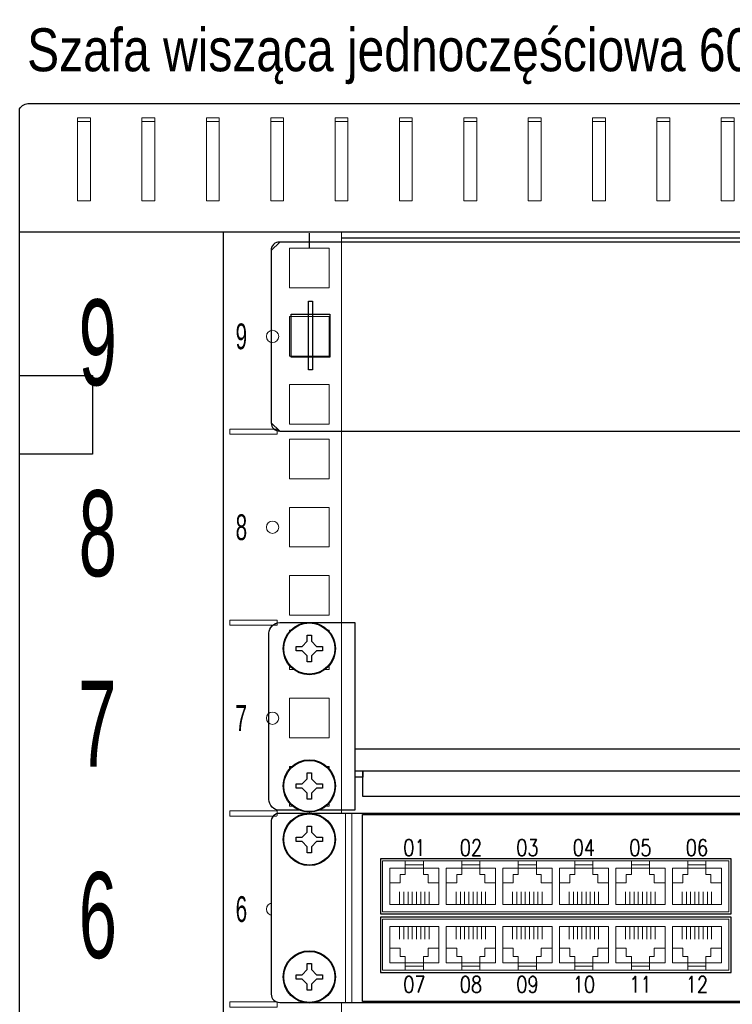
# Model space of a CAD drawing. Header units: millimetres. Extents: x 6880 to 8290, y 1205 to 1883.
# Tile 4 of 7: x 6880 to 7046, y 1654 to 1883. Entities that reach past the tile are written whole.
import ezdxf
from ezdxf.enums import TextEntityAlignment as Align

# ---------------------------------------------------------------- set-up
doc = ezdxf.new("R2010")
doc.units = ezdxf.units.MM
for name, color, linetype, lineweight in [('2DE_OBJ_BKT-pp', 7, 'Continuous', 25), ('2DE_OBJ_TXT', 7, 'Continuous', 15), ('2DE_TXT', 7, 'Continuous', 9), ('CP_DETAL', 7, 'Continuous', 9), ('CP_WIPEOUT', 7, 'Continuous', 15)]:
    doc.layers.add(name, color=color, linetype=linetype, lineweight=lineweight)
doc.styles.add('CP_ATTR', font='arial.ttf')
doc.styles.get("Standard").update_dxf_attribs({"font": 'ARIALN.TTF', "width": 0.8})
doc.styles.add('xES cctv$0$ROMANS', font='ROMANS.SHX', dxfattribs={"width": 0.75})

# ---------------------------------------------------------------- blocks, each defined once
blk = doc.blocks.new('2d_bkt_switchward_192_fcruk22')
blk.add_lwpolyline([(-6.9, -37.95), (-6.9, -37.95), (-6.9, -37.95), (-6.9, -37.95), (471.7, -37.95), (471.7, -37.95), (471.7, -37.95, 0.41425), (473.7, -35.95), (473.7, -35.95), (473.7, 4.05, 0.414021), (471.7, 6.05), (471.7, 6.05), (-6.9, 6.05, 0.457803), (-8.9, 4.05), (-8.9, 4.05), (-8.9, -36.05, 0.414214), (-6.9, -37.95), (-6.9, -37.95)], format="xyb")
for points in [[(-0.23, -7.71), (0.77, -7.71), (0.77, -23.71), (-0.23, -23.71)], [(-4.23, -10.71), (4.77, -10.71), (4.77, -20.71), (-4.23, -20.71)]]:
    blk.add_lwpolyline(points, close=True)
at = {"layer": 'CP_WIPEOUT'}
for p, q in [((-6.9, 6.05), (-8.9, 4.05)), ((-6.9, 6.05), (-6.9, 6.05)), ((471.7, 6.05), (-6.9, 6.05)), ((-8.9, 4.05), (-8.9, -36.05)), ((-8.9, -36.05), (-6.9, -37.95)), ((-6.9, -37.95), (471.7, -37.95))]:
    blk.add_line(p, q, dxfattribs=at)
at = {"linetype": 'ByBlock', "style": 'CP_ATTR', "flags": 1}
for tag in ['ARTICLE', 'PRODUCT-TYPE', 'PRODUCER', 'CHARACTER', 'OTHER']:
    blk.add_attdef(tag, text='', height=0.00005, dxfattribs=at).set_placement((0, 0), align=Align.MIDDLE_LEFT)
at = {"layer": '2DE_TXT', "lineweight": 0, "style": 'CP_ATTR', "width": 0.8}
for tag, p in [('NAME', (553.7, -8.55)), ('ORDER-NO', (553.7, -26.15))]:
    blk.add_attdef(tag, text='', height=12, dxfattribs=at).set_placement(p, align=Align.MIDDLE_LEFT)
blk = doc.blocks.new('2d_bkt_switchward_76_xa5uc2')
blk.add_line((67.5, 430.25), (67.5, 433.75))
blk.add_line((67.5, 430.25), (67.5, 433.75))
blk.add_lwpolyline([(0, 433.97), (0, 462.75, -0.291372), (2.25, 463.97), (597.75, 463.97, -0.254125), (600, 462.75), (600, 433.97), (0, 433.97)], format="xyb")
for points in [[(0, 30), (0, 433.97)], [(47.5, 30), (47.5, 433.97)], [(75, 432.72), (525, 432.72)], [(0, 400.62), (17, 400.62), (17, 382.32), (0, 382.32)]]:
    blk.add_lwpolyline(points)
at = {"layer": 'CP_DETAL'}
blk.add_line((67.5, 296.9), (67.5, 300.4), dxfattribs=at)
for points in [[(13.5, 459.76), (13.5, 460.65), (16.5, 460.65), (16.5, 459.76), (13.5, 459.76), (13.5, 441.27), (16.5, 441.27), (16.5, 459.76)], [(28.5, 459.76), (28.5, 460.65), (31.5, 460.65), (31.5, 459.76), (28.5, 459.76), (28.5, 441.27), (31.5, 441.27), (31.5, 459.76)], [(43.5, 459.76), (43.5, 460.65), (46.5, 460.65), (46.5, 459.76), (43.5, 459.76), (43.5, 441.27), (46.5, 441.27), (46.5, 459.76)], [(58.5, 459.76), (58.5, 460.65), (61.5, 460.65), (61.5, 459.76), (58.5, 459.76), (58.5, 441.27), (61.5, 441.27), (61.5, 459.76)], [(73.5, 459.76), (73.5, 460.65), (76.5, 460.65), (76.5, 459.76), (73.5, 459.76), (73.5, 441.27), (76.5, 441.27), (76.5, 459.76)], [(88.5, 459.76), (88.5, 460.65), (91.5, 460.65), (91.5, 459.76), (88.5, 459.76), (88.5, 441.27), (91.5, 441.27), (91.5, 459.76)], [(103.5, 459.76), (103.5, 460.65), (106.5, 460.65), (106.5, 459.76), (103.5, 459.76), (103.5, 441.27), (106.5, 441.27), (106.5, 459.76)], [(118.5, 459.76), (118.5, 460.65), (121.5, 460.65), (121.5, 459.76), (118.5, 459.76), (118.5, 441.27), (121.5, 441.27), (121.5, 459.76)], [(133.5, 459.76), (133.5, 460.65), (136.5, 460.65), (136.5, 459.76), (133.5, 459.76), (133.5, 441.27), (136.5, 441.27), (136.5, 459.76)], [(148.5, 459.76), (148.5, 460.65), (151.5, 460.65), (151.5, 459.76), (148.5, 459.76), (148.5, 441.27), (151.5, 441.27), (151.5, 459.76)], [(163.5, 459.76), (163.5, 460.65), (166.5, 460.65), (166.5, 459.76), (163.5, 459.76), (163.5, 441.27), (166.5, 441.27), (166.5, 459.76)], [(75, 30), (75, 433.97)], [(62.9, 421.05), (72.1, 421.05), (72.1, 430.25), (62.9, 430.25), (62.9, 421.05)], [(62.9, 405.17), (72.1, 405.17), (72.1, 414.37), (62.9, 414.37), (62.9, 405.17)], [(62.9, 389.3), (72.1, 389.3), (72.1, 398.5), (62.9, 398.5), (62.9, 389.3)], [(49.01, 388.15), (60.01, 388.15), (60.01, 386.95), (49.01, 386.95), (49.01, 388.15)], [(62.9, 376.6), (72.1, 376.6), (72.1, 385.8), (62.9, 385.8), (62.9, 376.6)], [(62.9, 360.72), (72.1, 360.72), (72.1, 369.92), (62.9, 369.92), (62.9, 360.72)], [(62.9, 344.85), (72.1, 344.85), (72.1, 354.05), (62.9, 354.05), (62.9, 344.85)], [(49.01, 343.7), (60.01, 343.7), (60.01, 342.5), (49.01, 342.5), (49.01, 343.7)], [(62.9, 332.15), (72.1, 332.15), (72.1, 341.35), (62.9, 341.35), (62.9, 332.15)], [(62.9, 316.27), (72.1, 316.27), (72.1, 325.47), (62.9, 325.47), (62.9, 316.27)], [(62.9, 300.4), (72.1, 300.4), (72.1, 309.6), (62.9, 309.6), (62.9, 300.4)], [(49.01, 299.25), (60.01, 299.25), (60.01, 298.05), (49.01, 298.05), (49.01, 299.25)], [(62.9, 287.7), (72.1, 287.7), (72.1, 296.9), (62.9, 296.9), (62.9, 287.7)], [(62.9, 271.82), (72.1, 271.82), (72.1, 281.02), (62.9, 281.02), (62.9, 271.82)], [(62.9, 255.95), (72.1, 255.95), (72.1, 265.15), (62.9, 265.15), (62.9, 255.95)], [(49.01, 254.8), (60.01, 254.8), (60.01, 253.6), (49.01, 253.6), (49.01, 254.8)]]:
    blk.add_lwpolyline(points, dxfattribs=at)
for centre in [(58.94, 409.74), (58.94, 365.29), (58.94, 320.84), (58.94, 276.39)]:
    blk.add_circle(centre, 1.43, dxfattribs=at)
at = {"linetype": 'ByBlock', "style": 'CP_ATTR', "flags": 9}
for tag in ['NAME', 'NUMBER', 'GROUP', 'ARTICLE', 'PRODUCT-TYPE', 'ORDER-NO', 'PRODUCER', 'VOLTAGE', 'POWER', 'CHARACTER', 'OTHER', 'DIMS', 'MATERIAL', 'IP', 'WEIGHT']:
    blk.add_attdef(tag, text='', height=0.00005, dxfattribs=at).set_placement((67.27, 38.56), align=Align.MIDDLE_LEFT)
at = {"layer": '2DE_OBJ_TXT', "linetype": 'Continuous', "width": 0.7}
for s, p in [('9', (13.74, 398.35)), ('8', (13.76, 353.9)), ('7', (13.6, 309.56)), ('6', (13.76, 265))]:
    blk.add_text(s, height=20, dxfattribs=at).set_placement(p)
at = {"layer": '2DE_TXT', "linetype": 'Continuous', "width": 0.7}
for s, p in [('9', (50.32, 406.75)), ('8', (50.33, 362.3)), ('7', (50.28, 317.88)), ('6', (50.33, 273.4))]:
    blk.add_text(s, height=6, dxfattribs=at).set_placement(p)
at = {"layer": '2DE_TXT', "lineweight": 0, "style": 'CP_ATTR', "width": 0.8}
for tag, p in [('NAME', (1.74, 494.07)), ('ORDER-NO', (1.74, 476.47))]:
    blk.add_attdef(tag, text='', height=10, dxfattribs=at).set_placement(p, align=Align.MIDDLE_LEFT)
blk = doc.blocks.new('2d_n_bkt_202_z5oojmp')
at = {"layer": '2DE_TXT', "lineweight": 0, "style": 'CP_ATTR', "width": 0.8}
for tag, p in [('NAME', (553.7, -8.55)), ('ORDER-NO', (553.7, -26.15))]:
    blk.add_attdef(tag, text='', height=12, dxfattribs=at).set_placement(p, align=Align.MIDDLE_LEFT)
blk.add_wipeout([(-6.9, 6.05), (471.7, 6.05), (473.7, 4.05), (473.7, -35.95), (471.7, -37.95), (-6.9, -37.95), (-8.9, -36.05), (-8.9, 4.05)]).dxf.layer = 'CP_WIPEOUT'
at = {"lineweight": 0}
blk.add_line((8.42, 6.05), (8.42, -37.95), dxfattribs=at)
for p, q in [((-4.6, -2.63), (-4.6, 2.62)), ((4.6, 2.63), (4.6, -2.63)), ((-4.6, -34.63), (-4.6, -29.38)), ((4.6, -29.37), (4.6, -34.63))]:
    blk.add_line(p, q)
for points in [[(-6.9, -37.95), (-6.9, -37.95), (-6.9, -37.95), (-6.9, -37.95), (471.7, -37.95), (471.7, -37.95), (471.7, -37.95, 0.41425), (473.7, -35.95), (473.7, -35.95), (473.7, 4.05, 0.414021), (471.7, 6.05), (471.7, 6.05), (-6.9, 6.05, 0.457803), (-8.9, 4.05), (-8.9, 4.05), (-8.9, -36.05, 0.414214), (-6.9, -37.95), (-6.9, -37.95)], [(-2.75, 3.3), (-2.75, 3.3), (2.75, 3.3, -0.401538), (5.75, 0.3), (5.75, 0.3), (5.75, -0.3, -0.401538), (2.75, -3.3), (2.75, -3.3), (-2.75, -3.3, -0.401538), (-5.75, -0.3), (-5.75, -0.3), (-5.75, 0.2, -0.409645), (-2.75, 3.3), (-2.75, 3.3)], [(-2.75, -28.7), (-2.75, -28.7), (2.75, -28.7, -0.401538), (5.75, -31.7), (5.75, -31.7), (5.75, -32.3, -0.401538), (2.75, -35.3), (2.75, -35.3), (-2.75, -35.3, -0.401538), (-5.75, -32.3), (-5.75, -32.3), (-5.75, -31.8, -0.409645), (-2.75, -28.7), (-2.75, -28.7)]]:
    blk.add_lwpolyline(points, format="xyb")
blk.add_lwpolyline([(9.9, 6.05), (454.9, 6.05), (454.9, -37.95), (9.9, -37.95)], close=True, dxfattribs=at)
blk.add_lwpolyline([(12.4, 5.8), (452.4, 5.8), (452.4, -37.7), (12.4, -37.7), (12.4, 5.8)])
for points in [[(98.32, -4.48), (16.57, -4.48), (16.57, -17.3), (98.32, -17.3)], [(98.32, -18.11), (16.57, -18.11), (16.57, -30.94), (98.32, -30.94)]]:
    blk.add_lwpolyline(points, close=True)
at = {"layer": 'CP_DETAL'}
for p, q in [((21.04, -15.12), (21.04, -12.21)), ((22.02, -15.12), (22.02, -12.21)), ((23.01, -12.21), (23.01, -15.12)), ((23.99, -15.12), (23.99, -12.21)), ((24.97, -12.21), (24.97, -15.12)), ((25.96, -15.12), (25.96, -12.21)), ((26.93, -12.21), (26.93, -15.12)), ((27.91, -12.21), (27.91, -15.12)), ((34.21, -15.12), (34.21, -12.21)), ((35.19, -15.12), (35.19, -12.21)), ((36.18, -12.21), (36.18, -15.12)), ((37.16, -15.12), (37.16, -12.21)), ((38.14, -12.21), (38.14, -15.12)), ((39.12, -15.12), (39.12, -12.21)), ((40.1, -12.21), (40.1, -15.12)), ((41.08, -12.21), (41.08, -15.12)), ((47.38, -15.12), (47.38, -12.21)), ((48.36, -15.12), (48.36, -12.21)), ((49.35, -12.21), (49.35, -15.12)), ((50.32, -15.12), (50.32, -12.21)), ((51.3, -12.21), (51.3, -15.12)), ((52.29, -15.12), (52.29, -12.21)), ((53.27, -12.21), (53.27, -15.12)), ((54.25, -12.21), (54.25, -15.12)), ((60.55, -15.12), (60.55, -12.21)), ((61.52, -15.12), (61.52, -12.21)), ((62.51, -12.21), (62.51, -15.12)), ((63.49, -15.12), (63.49, -12.21)), ((64.47, -12.21), (64.47, -15.12)), ((65.46, -15.12), (65.46, -12.21)), ((66.44, -12.21), (66.44, -15.12)), ((67.41, -12.21), (67.41, -15.12)), ((73.71, -15.12), (73.71, -12.21)), ((74.69, -15.12), (74.69, -12.21)), ((75.68, -12.21), (75.68, -15.12)), ((76.66, -15.12), (76.66, -12.21)), ((77.64, -12.21), (77.64, -15.12)), ((78.62, -15.12), (78.62, -12.21)), ((79.6, -12.21), (79.6, -15.12)), ((80.58, -12.21), (80.58, -15.12)), ((86.88, -15.12), (86.88, -12.21)), ((87.86, -15.12), (87.86, -12.21)), ((88.85, -12.21), (88.85, -15.12)), ((89.82, -15.12), (89.82, -12.21)), ((90.8, -12.21), (90.8, -15.12)), ((91.79, -15.12), (91.79, -12.21)), ((92.77, -12.21), (92.77, -15.12)), ((93.75, -12.21), (93.75, -15.12)), ((21.04, -20.3), (21.04, -23.2)), ((22.02, -20.3), (22.02, -23.2)), ((23.01, -23.2), (23.01, -20.3)), ((23.99, -20.3), (23.99, -23.2)), ((24.97, -23.2), (24.97, -20.3)), ((25.96, -20.3), (25.96, -23.2)), ((26.93, -23.2), (26.93, -20.3)), ((27.91, -23.2), (27.91, -20.3)), ((34.21, -20.3), (34.21, -23.2)), ((35.19, -20.3), (35.19, -23.2)), ((36.18, -23.2), (36.18, -20.3)), ((37.16, -20.3), (37.16, -23.2)), ((38.14, -23.2), (38.14, -20.3)), ((39.12, -20.3), (39.12, -23.2)), ((40.1, -23.2), (40.1, -20.3)), ((41.08, -23.2), (41.08, -20.3)), ((47.38, -20.3), (47.38, -23.2)), ((48.36, -20.3), (48.36, -23.2)), ((49.35, -23.2), (49.35, -20.3)), ((50.32, -20.3), (50.32, -23.2)), ((51.3, -23.2), (51.3, -20.3)), ((52.29, -20.3), (52.29, -23.2)), ((53.27, -23.2), (53.27, -20.3)), ((54.25, -23.2), (54.25, -20.3)), ((60.55, -20.3), (60.55, -23.2)), ((61.52, -20.3), (61.52, -23.2)), ((62.51, -23.2), (62.51, -20.3)), ((63.49, -20.3), (63.49, -23.2)), ((64.47, -23.2), (64.47, -20.3)), ((65.46, -20.3), (65.46, -23.2)), ((66.44, -23.2), (66.44, -20.3)), ((67.41, -23.2), (67.41, -20.3)), ((73.71, -20.3), (73.71, -23.2)), ((74.69, -20.3), (74.69, -23.2)), ((75.68, -23.2), (75.68, -20.3)), ((76.66, -20.3), (76.66, -23.2)), ((77.64, -23.2), (77.64, -20.3)), ((78.62, -20.3), (78.62, -23.2)), ((79.6, -23.2), (79.6, -20.3)), ((80.58, -23.2), (80.58, -20.3)), ((86.88, -20.3), (86.88, -23.2)), ((87.86, -20.3), (87.86, -23.2)), ((88.85, -23.2), (88.85, -20.3)), ((89.82, -20.3), (89.82, -23.2)), ((90.8, -23.2), (90.8, -20.3)), ((91.79, -20.3), (91.79, -23.2)), ((92.77, -23.2), (92.77, -20.3)), ((93.75, -23.2), (93.75, -20.3))]:
    blk.add_line(p, q, dxfattribs=at)
at = {"layer": 'CP_DETAL', "flags": 128}
for points in [[(97.76, -16.83), (17.05, -16.83), (17.05, -4.95), (97.76, -4.95)], [(22.37, -4.95), (26.6, -4.95), (26.6, -5.9), (22.37, -5.9)], [(35.54, -4.95), (39.76, -4.95), (39.76, -5.9), (35.54, -5.9)], [(48.7, -4.95), (52.93, -4.95), (52.93, -5.9), (48.7, -5.9)], [(61.87, -4.95), (66.1, -4.95), (66.1, -5.9), (61.87, -5.9)], [(75.04, -4.95), (79.27, -4.95), (79.27, -5.9), (75.04, -5.9)], [(88.21, -4.95), (92.43, -4.95), (92.43, -5.9), (88.21, -5.9)], [(97.76, -30.46), (17.05, -30.46), (17.05, -18.59), (97.76, -18.59)], [(22.37, -30.46), (26.6, -30.46), (26.6, -29.51), (22.37, -29.51)], [(35.54, -30.46), (39.76, -30.46), (39.76, -29.51), (35.54, -29.51)], [(48.7, -30.46), (52.93, -30.46), (52.93, -29.51), (48.7, -29.51)], [(61.87, -30.46), (66.1, -30.46), (66.1, -29.51), (61.87, -29.51)], [(75.04, -30.46), (79.27, -30.46), (79.27, -29.51), (75.04, -29.51)], [(88.21, -30.46), (92.43, -30.46), (92.43, -29.51), (88.21, -29.51)]]:
    blk.add_lwpolyline(points, close=True, dxfattribs=at)
for points in [[(31.92, -16.83), (31.92, -16.83), (17.05, -16.83), (17.05, -4.95), (31.92, -4.95), (31.92, -4.95)], [(30.21, -15.12), (30.21, -6.66)], [(31.92, -6.66), (31.92, -15.12)], [(31.92, -18.59), (31.92, -18.59), (17.05, -18.59), (17.05, -30.46), (31.92, -30.46), (31.92, -30.46)], [(30.21, -20.3), (30.21, -28.75)], [(31.92, -28.75), (31.92, -20.3)]]:
    blk.add_lwpolyline(points, dxfattribs=at)
at = {"layer": 'CP_DETAL'}
for points in [[(22.37, -4.95), (22.37, -6.66), (18.76, -6.66), (18.76, -15.12), (30.21, -15.12), (30.21, -6.66), (26.6, -6.66), (26.6, -4.95)], [(18.76, -10.1), (21.19, -10.1), (21.19, -8.18), (22.37, -8.18), (22.37, -6.66), (26.59, -6.66), (26.59, -8.18), (27.72, -8.18), (27.72, -10.1), (30.21, -10.1)], [(35.54, -4.95), (35.54, -6.66), (31.92, -6.66), (31.92, -15.12), (43.38, -15.12), (43.38, -6.66), (39.76, -6.66), (39.76, -4.95)], [(31.92, -10.1), (34.35, -10.1), (34.35, -8.18), (35.54, -8.18), (35.54, -6.66), (39.76, -6.66), (39.76, -8.18), (40.89, -8.18), (40.89, -10.1), (43.38, -10.1)], [(48.7, -4.95), (48.7, -6.66), (45.09, -6.66), (45.09, -15.12), (56.55, -15.12), (56.55, -6.66), (52.93, -6.66), (52.93, -4.95)], [(45.09, -10.1), (47.52, -10.1), (47.52, -8.18), (48.7, -8.18), (48.7, -6.66), (52.93, -6.66), (52.93, -8.18), (54.06, -8.18), (54.06, -10.1), (56.55, -10.1)], [(61.87, -4.95), (61.87, -6.66), (58.26, -6.66), (58.26, -15.12), (69.71, -15.12), (69.71, -6.66), (66.1, -6.66), (66.1, -4.95)], [(58.26, -10.1), (60.69, -10.1), (60.69, -8.18), (61.87, -8.18), (61.87, -6.66), (66.09, -6.66), (66.09, -8.18), (67.22, -8.18), (67.22, -10.1), (69.71, -10.1)], [(75.04, -4.95), (75.04, -6.66), (71.42, -6.66), (71.42, -15.12), (82.88, -15.12), (82.88, -6.66), (79.27, -6.66), (79.27, -4.95)], [(71.42, -10.1), (73.86, -10.1), (73.86, -8.18), (75.04, -8.18), (75.04, -6.66), (79.26, -6.66), (79.26, -8.18), (80.39, -8.18), (80.39, -10.1), (82.88, -10.1)], [(88.21, -4.95), (88.21, -6.66), (84.59, -6.66), (84.59, -15.12), (96.05, -15.12), (96.05, -6.66), (92.43, -6.66), (92.43, -4.95)], [(84.59, -10.1), (87.02, -10.1), (87.02, -8.18), (88.21, -8.18), (88.21, -6.66), (92.43, -6.66), (92.43, -8.18), (93.56, -8.18), (93.56, -10.1), (96.05, -10.1)], [(22.37, -30.46), (22.37, -28.75), (18.76, -28.75), (18.76, -20.3), (30.21, -20.3), (30.21, -28.75), (26.6, -28.75), (26.6, -30.46)], [(35.54, -30.46), (35.54, -28.75), (31.92, -28.75), (31.92, -20.3), (43.38, -20.3), (43.38, -28.75), (39.76, -28.75), (39.76, -30.46)], [(48.7, -30.46), (48.7, -28.75), (45.09, -28.75), (45.09, -20.3), (56.55, -20.3), (56.55, -28.75), (52.93, -28.75), (52.93, -30.46)], [(61.87, -30.46), (61.87, -28.75), (58.26, -28.75), (58.26, -20.3), (69.71, -20.3), (69.71, -28.75), (66.1, -28.75), (66.1, -30.46)], [(75.04, -30.46), (75.04, -28.75), (71.42, -28.75), (71.42, -20.3), (82.88, -20.3), (82.88, -28.75), (79.27, -28.75), (79.27, -30.46)], [(88.21, -30.46), (88.21, -28.75), (84.59, -28.75), (84.59, -20.3), (96.05, -20.3), (96.05, -28.75), (92.43, -28.75), (92.43, -30.46)], [(18.76, -25.31), (21.19, -25.31), (21.19, -27.23), (22.37, -27.23), (22.37, -28.75), (26.59, -28.75), (26.59, -27.23), (27.72, -27.23), (27.72, -25.31), (30.21, -25.31)], [(31.92, -25.31), (34.35, -25.31), (34.35, -27.23), (35.54, -27.23), (35.54, -28.75), (39.76, -28.75), (39.76, -27.23), (40.89, -27.23), (40.89, -25.31), (43.38, -25.31)], [(45.09, -25.31), (47.52, -25.31), (47.52, -27.23), (48.7, -27.23), (48.7, -28.75), (52.93, -28.75), (52.93, -27.23), (54.06, -27.23), (54.06, -25.31), (56.55, -25.31)], [(58.26, -25.31), (60.69, -25.31), (60.69, -27.23), (61.87, -27.23), (61.87, -28.75), (66.09, -28.75), (66.09, -27.23), (67.22, -27.23), (67.22, -25.31), (69.71, -25.31)], [(71.42, -25.31), (73.86, -25.31), (73.86, -27.23), (75.04, -27.23), (75.04, -28.75), (79.26, -28.75), (79.26, -27.23), (80.39, -27.23), (80.39, -25.31), (82.88, -25.31)], [(84.59, -25.31), (87.02, -25.31), (87.02, -27.23), (88.21, -27.23), (88.21, -28.75), (92.43, -28.75), (92.43, -27.23), (93.56, -27.23), (93.56, -25.31), (96.05, -25.31)]]:
    blk.add_lwpolyline(points, dxfattribs=at)
at = {"linetype": 'ByBlock', "style": 'CP_ATTR', "flags": 1}
for tag in ['ARTICLE', 'PRODUCT-TYPE', 'PRODUCER', 'CHARACTER', 'OTHER']:
    blk.add_attdef(tag, text='', height=0.00005, dxfattribs=at).set_placement((0, 0), align=Align.MIDDLE_LEFT)
at = {"layer": '2DE_TXT', "linetype": 'Continuous', "style": 'xES cctv$0$ROMANS', "width": 0.8}
for s, p in [('01', (24.48, -4.95)), ('02', (37.65, -4.95)), ('03', (50.82, -4.95)), ('04', (63.98, -4.95)), ('05', (77.15, -4.95)), ('06', (90.32, -4.95)), ('07', (24.48, -36.79)), ('08', (37.65, -36.79)), ('09', (50.82, -36.79)), ('10', (63.98, -36.79)), ('11', (77.15, -36.79)), ('12', (90.32, -36.79))]:
    blk.add_text(s, height=3.8, dxfattribs=at).set_placement(p, align=Align.BOTTOM_CENTER)
for points in [[(0, 5.95), (-1.54, 5.75), (-2.97, 5.15), (-4.21, 4.21), (-5.15, 2.98), (-5.75, 1.54), (-5.95, 0), (-5.75, -1.54), (-5.15, -2.97), (-4.21, -4.21), (-2.97, -5.15), (-1.54, -5.75), (0, -5.95), (1.54, -5.75), (2.98, -5.15), (4.21, -4.21), (5.15, -2.97), (5.75, -1.54), (5.95, 0), (5.75, 1.54), (5.15, 2.98), (4.21, 4.21), (2.98, 5.15), (1.54, 5.75)], [(0, -26.05), (-1.54, -26.25), (-2.97, -26.85), (-4.21, -27.79), (-5.15, -29.02), (-5.75, -30.46), (-5.95, -32), (-5.75, -33.54), (-5.15, -34.97), (-4.21, -36.21), (-2.97, -37.15), (-1.54, -37.75), (0, -37.95), (1.54, -37.75), (2.98, -37.15), (4.21, -36.21), (5.15, -34.97), (5.75, -33.54), (5.95, -32), (5.75, -30.46), (5.15, -29.02), (4.21, -27.79), (2.98, -26.85), (1.54, -26.25)]]:
    blk.add_wipeout(points).dxf.layer = 'CP_WIPEOUT'
for points in [[(-3.1, 0.5), (-1.7, 0.5), (-0.5, 1.7), (-0.5, 3.1), (0.5, 3.1), (0.5, 1.7), (1.7, 0.5), (3.1, 0.5), (3.1, -0.5), (1.7, -0.5), (0.5, -1.7), (0.5, -3.1), (-0.5, -3.1), (-0.5, -1.7), (-1.7, -0.5), (-3.1, -0.5), (-3.1, 0.5)], [(-3.1, -31.5), (-1.7, -31.5), (-0.5, -30.3), (-0.5, -28.9), (0.5, -28.9), (0.5, -30.3), (1.7, -31.5), (3.1, -31.5), (3.1, -32.5), (1.7, -32.5), (0.5, -33.7), (0.5, -35.1), (-0.5, -35.1), (-0.5, -33.7), (-1.7, -32.5), (-3.1, -32.5), (-3.1, -31.5)]]:
    blk.add_lwpolyline(points)
for centre, radius in [((0, 0), 6.1), ((0, 0), 5.95), ((0, -32), 6.1), ((0, -32), 5.95)]:
    blk.add_circle(centre, radius)
blk = doc.blocks.new('2d_bkt_switchgear_141_5tc8woc')
blk.add_lwpolyline([(-6.9, 6.05), (10.6, 6.05), (10.6, -37.65), (-6.9, -37.65, -0.414214), (-9.4, -35.15), (-9.4, 3.55, -0.414214), (-6.9, 6.05, -0.414214)], format="xyb")
blk.add_lwpolyline([(453.6, -23.45), (10.6, -23.45), (10.6, -28.45), (453.6, -28.45), (451.77, -28.45), (451.77, -29.95), (453.6, -29.95), (451.77, -29.95), (451.77, -34.45), (12.43, -34.45), (12.43, -28.45), (12.43, -29.95), (10.6, -29.95)])
at = {"linetype": 'ByBlock', "style": 'CP_ATTR', "flags": 9}
for tag in ['OTHER', 'CHARACTER', 'PRODUCER', 'PRODUCT-TYPE', 'ARTICLE']:
    blk.add_attdef(tag, text='', height=0.00005, dxfattribs=at).set_placement((-0.49, 0.03), align=Align.MIDDLE_LEFT)
at = {"layer": '2DE_TXT', "lineweight": 0, "style": 'CP_ATTR', "width": 0.8}
for tag, p in [('NAME', (564.12, -6.58)), ('ORDER-NO', (564.12, -24.18))]:
    blk.add_attdef(tag, text='', height=10, dxfattribs=at).set_placement(p, align=Align.MIDDLE_LEFT)
blk = doc.blocks.new('2D_BKT_switchgear_102')
at = {"lineweight": 0, "style": 'CP_ATTR'}
for tag in ['ORDER-NO', 'NAME']:
    blk.add_attdef(tag, text='', height=0.00005, dxfattribs=at).set_placement((-0.09, -0.02), align=Align.MIDDLE_LEFT)
at = {"linetype": 'ByBlock', "style": 'CP_ATTR', "flags": 9}
for tag in ['ARTICLE', 'PRODUCT-TYPE', 'PRODUCER', 'CHARACTER', 'OTHER']:
    blk.add_attdef(tag, text='', height=0.00005, dxfattribs=at).set_placement((-0.09, -0.02), align=Align.MIDDLE_LEFT)
blk.add_wipeout([(0, 5.95), (-1.54, 5.75), (-2.98, 5.15), (-4.21, 4.21), (-5.15, 2.97), (-5.75, 1.54), (-5.95, 0), (-5.75, -1.54), (-5.15, -2.98), (-4.21, -4.21), (-2.98, -5.15), (-1.54, -5.75), (0, -5.95), (1.54, -5.75), (2.97, -5.15), (4.21, -4.21), (5.15, -2.98), (5.75, -1.54), (5.95, 0), (5.75, 1.54), (5.15, 2.97), (4.21, 4.21), (2.97, 5.15), (1.54, 5.75)]).dxf.layer = 'CP_WIPEOUT'
blk.add_lwpolyline([(-3.1, 0.5), (-1.7, 0.5), (-0.5, 1.7), (-0.5, 3.1), (0.5, 3.1), (0.5, 1.7), (1.7, 0.5), (3.1, 0.5), (3.1, -0.5), (1.7, -0.5), (0.5, -1.7), (0.5, -3.1), (-0.5, -3.1), (-0.5, -1.7), (-1.7, -0.5), (-3.1, -0.5), (-3.1, 0.5)])
for radius in [6.1, 5.95]:
    blk.add_circle((0, 0), radius)
for tag in ['NAME', 'NUMBER', 'GROUP', 'ARTICLE', 'PRODUCT-TYPE', 'ORDER-NO', 'PRODUCER', 'VOLTAGE', 'POWER', 'CHARACTER', 'OTHER', 'DIMS', 'MATERIAL', 'IP', 'WEIGHT']:
    blk.add_attdef(tag, text='', height=0.00005, dxfattribs=at).set_placement((-0.09, -0.02), align=Align.MIDDLE_LEFT)

msp = doc.modelspace()

# ---------------------------------------------------------------- block references
at = {"layer": '2DE_OBJ_BKT-pp'}
ref = msp.add_blockref('2d_bkt_switchward_76_xa5uc2', (6879.77, 1399.41), dxfattribs=at)
ref.add_attrib('ORDER-NO', 'Szafa wisząca jednoczęściowa 600x500x9U, RAL 7035', dxfattribs={"layer": '2DE_TXT', "lineweight": 0, "height": 10, "style": 'CP_ATTR', "width": 0.8}).set_placement((6881.51, 1875.88), align=Align.MIDDLE_LEFT)
msp.add_blockref('2d_bkt_switchward_192_fcruk22', (6947.27, 1825.06), dxfattribs=at)

# ---------------------------------------------------------------- next in the draw order: block references
msp.add_blockref('2d_n_bkt_202_z5oojmp', (6947.27, 1692.02), dxfattribs=at)

# ---------------------------------------------------------------- next in the draw order: block references
msp.add_blockref('2d_bkt_switchgear_141_5tc8woc', (6947.27, 1736.47), dxfattribs=at)

# ---------------------------------------------------------------- next in the draw order: block references
for p in [(6947.27, 1736.47), (6947.27, 1704.47)]:
    msp.add_blockref('2D_BKT_switchgear_102', p, dxfattribs=at)

doc.saveas('drawing.dxf')
